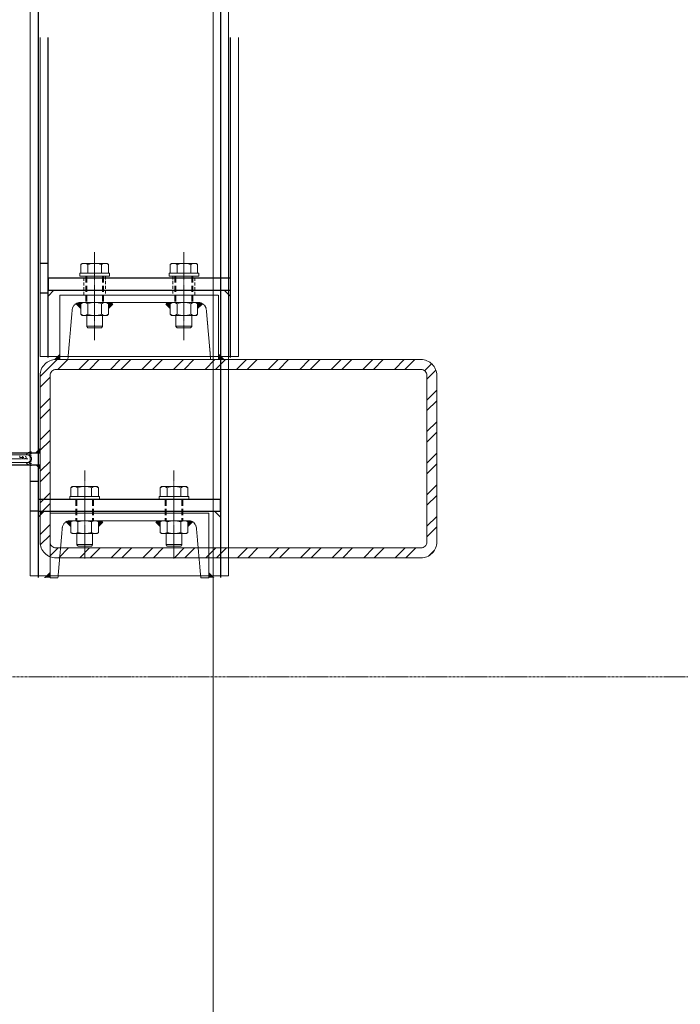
# Model space of a CAD drawing. Header units: inches. Extents: x -647532 to 3008597, y -136987 to 2557681.
# Tile 136 of 153: x 50225 to 50891, y 48232 to 49225. Entities that reach past the tile are written whole.
import ezdxf
from ezdxf import colors
from ezdxf.entities.mleader import LeaderData, LeaderLine
from ezdxf.enums import TextEntityAlignment as Align
from ezdxf.math import Vec2, Vec3

# ---------------------------------------------------------------- set-up
doc = ezdxf.new("R2010")
doc.units = ezdxf.units.IN
doc.header["$MEASUREMENT"] = 0
for name, pattern in [('BIAL-IT1I-KGD-001-IN-DWG-141 LEVEL 2 - OVERALL FIRE EXIT PLAN$0$CENTER', [2, 1.25, -0.25, 0.25, -0.25]), ('BIAL-IT1I-KGD-001-IN-DWG-141 LEVEL 2 - OVERALL FIRE EXIT PLAN$0$DASHED', [0.75, 0.5, -0.25]), ('BIAL-IT1I-KGD-001-IN-DWG-141 LEVEL 2 - OVERALL FIRE EXIT PLAN$0$HIDDEN', [9.525, 6.35, -3.175]), ('BIAL-IT1I-KGD-001-IN-DWG-141 LEVEL 2 - OVERALL FIRE EXIT PLAN$0$HIDDEN2', [4.7625, 3.175, -1.5875]), ('CENTER', [2, 1.25, -0.25, 0.25, -0.25]), ('DASHED2', [0.375, 0.25, -0.125])]:
    doc.linetypes.add(name, pattern=pattern)
for name, color, linetype, lineweight in [('ANNO-GRID', 8, 'DASHED2', 5), ('FURN', 8, 'Continuous', 5), ('FURN-HATCH', 8, 'Continuous', 5), ('YD-EXTERNAL 1', 8, 'Continuous', 5)]:
    doc.layers.add(name, color=color, linetype=linetype, lineweight=lineweight)
doc.layers.add('ARCH', color=8, linetype='Continuous')
doc.styles.add('ARIAL', font='arial.ttf')
doc.styles.add('BIAL-IT1I-KGD-001-IN-DWG-141 LEVEL 2 - OVERALL FIRE EXIT PLAN$0$RomanS', font='Romans.shx', dxfattribs={"width": 0.8})
doc.styles.get("Standard").update_dxf_attribs({"font": 'arial.ttf'})

# ---------------------------------------------------------------- blocks, each defined once
blk = doc.blocks.new('BIAL-IT1I-KGD-001-IN-DWG-141 LEVEL 2 - OVERALL FIRE EXIT PLAN$0$A$C4C907AF7')
h = blk.add_hatch()
h.set_pattern_fill('ANSI32', color=256, scale=60, style=0)
h.set_pattern_definition([(45, (635.525, -391.673), (-15.9099, 15.9099), []), (45, (646.132, -391.673), (-15.9099, 15.9099), [])])
edge = h.paths.add_edge_path(flags=16)
edge.add_line((10, 645.56), (10, 277.56))
edge.add_arc((16, 277.56), 6, 180, 270)
edge.add_line((16, 271.56), (184, 271.56))
edge.add_arc((184, 277.56), 6, 270, 360)
edge.add_line((190, 277.56), (190, 645.56))
edge.add_arc((184, 645.56), 6, 0, 90)
edge.add_line((184, 651.56), (16, 651.56))
edge.add_arc((16, 645.56), 6, 90, 180)
edge = h.paths.add_edge_path()
edge.add_line((0, 645.56), (0, 277.56))
edge.add_arc((16, 277.56), 16, 180, 270)
edge.add_line((16, 261.56), (184, 261.56))
edge.add_arc((184, 277.56), 16, 270, 360)
edge.add_line((200, 277.56), (200, 645.56))
edge.add_arc((184, 645.56), 16, 0, 90)
edge.add_line((184, 661.56), (16, 661.56))
edge.add_arc((16, 645.56), 16, 90, 180)
at = {"linetype": 'BIAL-IT1I-KGD-001-IN-DWG-141 LEVEL 2 - OVERALL FIRE EXIT PLAN$0$DASHED', "lineweight": -3}
for p, q in [((202, 453.56), (524.65, 453.56)), ((202, 269.56), (524.65, 269.56)), ((267, 269.56), (267, 261.56)), ((297, 269.56), (297, 261.56))]:
    blk.add_line(p, q, dxfattribs=at)
for p, q in [((269.54, 447.56), (263.54, 453.56)), ((244.5, 419.17), (245.75, 420.42)), ((244.5, 393.96), (244.5, 419.17)), ((245.75, 420.42), (256.25, 420.42)), ((257.5, 419.17), (256.25, 420.42)), ((257.5, 393.96), (257.5, 419.17)), ((295.75, 420.42), (287, 420.42)), ((297, 419.17), (295.75, 420.42)), ((297, 393.96), (297, 419.17)), ((232, 413.31), (233.25, 414.56)), ((232, 399.81), (232, 413.31)), ((244.5, 414.56), (233.25, 414.56)), ((233.5, 398.56), (233.5, 414.56)), ((245.75, 413.49), (256.25, 413.49)), ((295.75, 413.49), (287, 413.49)), ((233.25, 398.56), (232, 399.81)), ((244.5, 398.56), (233.25, 398.56)), ((245.75, 399.63), (256.25, 399.63)), ((295.75, 399.63), (287, 399.63)), ((244.5, 393.96), (245.75, 392.71)), ((245.75, 392.71), (256.25, 392.71)), ((257.5, 393.96), (256.25, 392.71)), ((295.75, 392.71), (287, 392.71)), ((297, 393.96), (295.75, 392.71)), ((244.5, 329.17), (245.75, 330.42)), ((244.5, 329.17), (244.5, 303.96)), ((245.75, 330.42), (256.25, 330.42)), ((257.5, 329.17), (256.25, 330.42)), ((257.5, 329.17), (257.5, 303.96)), ((295.75, 330.42), (287, 330.42)), ((297, 329.17), (295.75, 330.42)), ((297, 329.17), (297, 303.96)), ((233.25, 324.56), (232, 323.31)), ((232, 323.31), (232, 309.81)), ((244.5, 324.56), (233.25, 324.56)), ((233.5, 324.56), (233.5, 308.56)), ((245.75, 323.49), (256.25, 323.49)), ((295.75, 323.49), (287, 323.49)), ((232, 309.81), (233.25, 308.56)), ((244.5, 308.56), (233.25, 308.56)), ((245.75, 309.63), (256.25, 309.63)), ((295.75, 309.63), (287, 309.63)), ((244.5, 303.96), (245.75, 302.71)), ((245.75, 302.71), (256.25, 302.71)), ((257.5, 303.96), (256.25, 302.71)), ((295.75, 302.71), (287, 302.71)), ((297, 303.96), (295.75, 302.71)), ((269.94, 275.56), (263.94, 269.56))]:
    blk.add_line(p, q)
at = {"linetype": 'BIAL-IT1I-KGD-001-IN-DWG-141 LEVEL 2 - OVERALL FIRE EXIT PLAN$0$HIDDEN'}
for p, q in [((251.5, 420.42), (256.38, 425.3)), ((252.91, 420.42), (256.86, 424.36)), ((254.33, 420.42), (257.22, 423.31)), ((255.74, 420.42), (257.5, 422.18)), ((256.7, 419.96), (257.5, 420.76)), ((284, 415.56), (257.5, 415.56)), ((284, 414.56), (257.5, 414.56)), ((284, 398.56), (257.5, 398.56)), ((284, 397.56), (257.5, 397.56)), ((251.5, 392.71), (257.5, 386.71)), ((252.91, 392.71), (257.5, 388.12)), ((254.33, 392.71), (257.5, 389.53)), ((255.74, 392.71), (257.5, 390.95)), ((256.7, 393.16), (257.5, 392.36)), ((251.5, 330.42), (257.5, 336.42)), ((252.91, 330.42), (257.5, 335)), ((254.33, 330.42), (257.5, 333.59)), ((255.74, 330.42), (257.5, 332.18)), ((256.7, 329.96), (257.5, 330.76)), ((284, 325.56), (257.5, 325.56)), ((284, 324.56), (257.5, 324.56)), ((284, 308.56), (257.5, 308.56)), ((251.5, 302.71), (256.38, 297.83)), ((252.91, 302.71), (256.86, 298.76)), ((254.33, 302.71), (257.22, 299.81)), ((255.74, 302.71), (257.5, 300.95)), ((256.7, 303.16), (257.5, 302.36)), ((284, 307.56), (257.5, 307.56))]:
    blk.add_line(p, q, dxfattribs=at)
at = {"linetype": 'BIAL-IT1I-KGD-001-IN-DWG-141 LEVEL 2 - OVERALL FIRE EXIT PLAN$0$CENTER', "ltscale": 0.5}
for p, q in [((308.17, 406.56), (219.56, 406.56)), ((308.17, 316.56), (219.56, 316.56)), ((100, 0), (100, 249.34))]:
    blk.add_line(p, q, dxfattribs=at)
at = {"lineweight": -3, "ltscale": 1000}
for p, q in [((94, 146.56), (94, 261.56)), ((106, 146.56), (106, 261.56))]:
    blk.add_line(p, q, dxfattribs=at)
for points in [[(0, 645.56), (0, 277.56, 0.414214), (16, 261.56), (184, 261.56, 0.414214), (200, 277.56), (200, 645.56, 0.414214), (184, 661.56), (16, 661.56, 0.414214)], [(10, 645.56), (10, 277.56, 0.414214), (16, 271.56), (184, 271.56, 0.414214), (190, 277.56), (190, 645.56, 0.414214), (184, 651.56), (16, 651.56, 0.414214)]]:
    blk.add_lwpolyline(points, format="xyb", close=True)
blk.add_lwpolyline([(524.65, 261.56), (203, 261.56), (203, 461.56), (524.65, 461.56)])
at = {"linetype": 'BIAL-IT1I-KGD-001-IN-DWG-141 LEVEL 2 - OVERALL FIRE EXIT PLAN$0$DASHED', "lineweight": -3}
blk.add_lwpolyline([(270, 453.56), (282, 453.56), (282, 269.56), (270, 269.56)], close=True, dxfattribs=at)
at = {"linetype": 'BIAL-IT1I-KGD-001-IN-DWG-141 LEVEL 2 - OVERALL FIRE EXIT PLAN$0$DASHED'}
blk.add_lwpolyline([(250.2, 293.94), (200, 289.55), (200, 281.56), (265, 281.56), (265, 441.56), (200, 441.56), (200, 433.58), (250.2, 429.19, -0.388879), (257.5, 421.22), (257.5, 301.91, -0.388879)], format="xyb", close=True, dxfattribs=at)
at = {"linetype": 'BIAL-IT1I-KGD-001-IN-DWG-141 LEVEL 2 - OVERALL FIRE EXIT PLAN$0$HIDDEN2'}
for points in [[(265, 417.56), (284, 417.56), (284, 395.56), (265, 395.56)], [(265, 305.56), (284, 305.56), (284, 327.56), (265, 327.56)]]:
    blk.add_lwpolyline(points, close=True, dxfattribs=at)
for points in [[(287, 421.56), (284, 421.56), (284, 391.56), (287, 391.56)], [(287, 301.56), (284, 301.56), (284, 331.56), (287, 331.56)]]:
    blk.add_lwpolyline(points, close=True)
for centre, radius, start, end in [((249.93, 416.95), 5.42, 140.31666, 219.68334), ((252.08, 416.95), 5.42, 320.31666, 39.68334), ((291.58, 416.95), 5.42, 320.31666, 39.68334), ((264.33, 406.56), 19.82, 159.54522, 200.45478), ((237.68, 406.56), 19.82, 339.54522, 20.45478), ((277.18, 406.56), 19.82, 339.54522, 20.45478), ((249.93, 396.17), 5.42, 140.31666, 219.68334), ((252.08, 396.17), 5.42, 320.31666, 39.68334), ((291.58, 396.17), 5.42, 320.31666, 39.68334), ((249.93, 326.95), 5.42, 140.31666, 219.68334), ((252.08, 326.95), 5.42, 320.31666, 39.68334), ((291.58, 326.95), 5.42, 320.31666, 39.68334), ((264.33, 316.56), 19.82, 159.54522, 200.45478), ((237.68, 316.56), 19.82, 339.54522, 20.45478), ((277.18, 316.56), 19.82, 339.54522, 20.45478), ((249.93, 306.17), 5.42, 140.31666, 219.68334), ((252.08, 306.17), 5.42, 320.31666, 39.68334), ((291.58, 306.17), 5.42, 320.31666, 39.68334)]:
    blk.add_arc(centre, radius, start, end)
for points in [[(200, 441.56), (206, 441.56), (200, 447.56)], [(200, 281.56), (199.87, 275.56), (206, 281.56)], [(94, 261.56), (89, 261.56), (94, 256.56)], [(106, 261.56), (111, 261.56), (106, 256.56)]]:
    blk.add_solid(points)
at = {"char_height": 4, "attachment_point": 1, "style": 'BIAL-IT1I-KGD-001-IN-DWG-141 LEVEL 2 - OVERALL FIRE EXIT PLAN$0$RomanS'}
for s, insert in [('C', (99.5, 247.54)), ('L', (100.47, 245.13))]:
    blk.add_mtext(s, dxfattribs=dict(at, insert=insert))
blk = doc.blocks.new('BIAL-IT1I-KGD-001-IN-DWG-141 LEVEL 2 - OVERALL FIRE EXIT PLAN$0$TYPE 2')
for p, q in [((3998, 261.56), (3998, 461.56)), ((3933, 447.56), (3939, 453.56)), ((3908, 419.17), (3909.25, 420.42)), ((3908, 393.96), (3908, 419.17)), ((3909.25, 420.42), (3918, 420.42)), ((3942.5, 419.17), (3943.75, 420.42)), ((3942.5, 393.96), (3942.5, 419.17)), ((3954.25, 420.42), (3943.75, 420.42)), ((3955.5, 419.17), (3954.25, 420.42)), ((3955.5, 393.96), (3955.5, 419.17)), ((3909.25, 413.49), (3918, 413.49)), ((3954.25, 413.49), (3943.75, 413.49)), ((3955.5, 414.56), (3966.75, 414.56)), ((3966.5, 398.56), (3966.5, 414.56)), ((3968, 413.31), (3966.75, 414.56)), ((3968, 399.81), (3968, 413.31)), ((3909.25, 399.63), (3918, 399.63)), ((3954.25, 399.63), (3943.75, 399.63)), ((3955.5, 398.56), (3966.75, 398.56)), ((3966.75, 398.56), (3968, 399.81)), ((3908, 393.96), (3909.25, 392.71)), ((3909.25, 392.71), (3918, 392.71)), ((3942.5, 393.96), (3943.75, 392.71)), ((3954.25, 392.71), (3943.75, 392.71)), ((3955.5, 393.96), (3954.25, 392.71)), ((3908, 329.17), (3909.25, 330.42)), ((3908, 329.17), (3908, 303.96)), ((3909.25, 330.42), (3918, 330.42)), ((3942.5, 329.17), (3943.75, 330.42)), ((3942.5, 329.17), (3942.5, 303.96)), ((3954.25, 330.42), (3943.75, 330.42)), ((3955.5, 329.17), (3954.25, 330.42)), ((3955.5, 329.17), (3955.5, 303.96)), ((3909.25, 323.49), (3918, 323.49)), ((3954.25, 323.49), (3943.75, 323.49)), ((3955.5, 324.56), (3966.75, 324.56)), ((3966.5, 324.56), (3966.5, 308.56)), ((3966.75, 324.56), (3968, 323.31)), ((3968, 323.31), (3968, 309.81)), ((3909.25, 309.63), (3918, 309.63)), ((3954.25, 309.63), (3943.75, 309.63)), ((3955.5, 308.56), (3966.75, 308.56)), ((3968, 309.81), (3966.75, 308.56)), ((3908, 303.96), (3909.25, 302.71)), ((3909.25, 302.71), (3918, 302.71)), ((3942.5, 303.96), (3943.75, 302.71)), ((3954.25, 302.71), (3943.75, 302.71)), ((3955.5, 303.96), (3954.25, 302.71)), ((3933, 275.56), (3939, 269.56))]:
    blk.add_line(p, q)
at = {"linetype": 'BIAL-IT1I-KGD-001-IN-DWG-141 LEVEL 2 - OVERALL FIRE EXIT PLAN$0$DASHED', "lineweight": -3}
for p, q in [((202, 453.56), (4000, 453.56)), ((202, 269.56), (4000, 269.56)), ((3903, 269.56), (3903, 261.56)), ((3933, 269.56), (3933, 261.56))]:
    blk.add_line(p, q, dxfattribs=at)
at = {"linetype": 'BIAL-IT1I-KGD-001-IN-DWG-141 LEVEL 2 - OVERALL FIRE EXIT PLAN$0$HIDDEN'}
for p, q in [((3944.26, 420.42), (3942.5, 422.18)), ((3943.3, 419.96), (3942.5, 420.76)), ((3945.67, 420.42), (3942.78, 423.31)), ((3947.09, 420.42), (3943.14, 424.36)), ((3948.5, 420.42), (3943.62, 425.3)), ((3921, 415.56), (3942.5, 415.56)), ((3921, 414.56), (3942.5, 414.56)), ((3921, 398.56), (3942.5, 398.56)), ((3921, 397.56), (3942.5, 397.56)), ((3943.3, 393.16), (3942.5, 392.36)), ((3948.5, 392.71), (3942.5, 386.71)), ((3947.09, 392.71), (3942.5, 388.12)), ((3945.67, 392.71), (3942.5, 389.53)), ((3944.26, 392.71), (3942.5, 390.95)), ((3948.5, 330.42), (3942.5, 336.42)), ((3947.09, 330.42), (3942.5, 335)), ((3945.67, 330.42), (3942.5, 333.59)), ((3944.26, 330.42), (3942.5, 332.18)), ((3943.3, 329.96), (3942.5, 330.76)), ((3921, 325.56), (3942.5, 325.56)), ((3921, 324.56), (3942.5, 324.56)), ((3921, 308.56), (3942.5, 308.56)), ((3921, 307.56), (3942.5, 307.56)), ((3943.3, 303.16), (3942.5, 302.36)), ((3944.26, 302.71), (3942.5, 300.95)), ((3945.67, 302.71), (3942.78, 299.81)), ((3947.09, 302.71), (3943.14, 298.76)), ((3948.5, 302.71), (3943.62, 297.83))]:
    blk.add_line(p, q, dxfattribs=at)
at = {"linetype": 'BIAL-IT1I-KGD-001-IN-DWG-141 LEVEL 2 - OVERALL FIRE EXIT PLAN$0$CENTER', "ltscale": 0.5}
for p, q in [((3891.83, 406.56), (3980.44, 406.56)), ((3891.83, 316.56), (3980.44, 316.56))]:
    blk.add_line(p, q, dxfattribs=at)
blk.add_lwpolyline([(3998, 261.56), (203, 261.56), (203, 461.56), (3998, 461.56)])
at = {"linetype": 'BIAL-IT1I-KGD-001-IN-DWG-141 LEVEL 2 - OVERALL FIRE EXIT PLAN$0$DASHED', "lineweight": -3}
blk.add_lwpolyline([(3933, 453.56), (3921, 453.56), (3921, 269.56), (3933, 269.56)], close=True, dxfattribs=at)
at = {"linetype": 'BIAL-IT1I-KGD-001-IN-DWG-141 LEVEL 2 - OVERALL FIRE EXIT PLAN$0$DASHED'}
blk.add_lwpolyline([(3949.8, 293.94), (4000, 289.55), (4000, 281.56), (3935, 281.56), (3935, 441.56), (4000, 441.56), (4000, 433.58), (3949.8, 429.19, 0.388879), (3942.5, 421.22), (3942.5, 301.91, 0.388879)], format="xyb", close=True, dxfattribs=at)
for points in [[(3918, 421.56), (3921, 421.56), (3921, 391.56), (3918, 391.56)], [(3918, 301.56), (3921, 301.56), (3921, 331.56), (3918, 331.56)]]:
    blk.add_lwpolyline(points, close=True)
for centre, radius, start, end in [((3913.43, 416.95), 5.42, 140.31666, 219.68334), ((3947.93, 416.95), 5.42, 140.31666, 219.68334), ((3950.08, 416.95), 5.42, 320.31666, 39.68334), ((3927.83, 406.56), 19.82, 159.54522, 200.45478), ((3962.33, 406.56), 19.82, 159.54522, 200.45478), ((3935.68, 406.56), 19.82, 339.54522, 20.45478), ((3913.43, 396.17), 5.42, 140.31666, 219.68334), ((3947.93, 396.17), 5.42, 140.31666, 219.68334), ((3950.08, 396.17), 5.42, 320.31666, 39.68334), ((3913.43, 326.95), 5.42, 140.31666, 219.68334), ((3947.93, 326.95), 5.42, 140.31666, 219.68334), ((3950.08, 326.95), 5.42, 320.31666, 39.68334), ((3927.83, 316.56), 19.82, 159.54522, 200.45478), ((3962.33, 316.56), 19.82, 159.54522, 200.45478), ((3935.68, 316.56), 19.82, 339.54522, 20.45478), ((3913.43, 306.17), 5.42, 140.31666, 219.68334), ((3947.93, 306.17), 5.42, 140.31666, 219.68334), ((3950.08, 306.17), 5.42, 320.31666, 39.68334)]:
    blk.add_arc(centre, radius, start, end)
for points in [[(4000, 441.56), (3994, 441.56), (4000, 447.56)], [(4000, 281.56), (4000.13, 275.56), (3994, 281.56)]]:
    blk.add_solid(points)
blk = doc.blocks.new('_TagSlot')
at = {"color": 0, "linetype": 'ByBlock', "lineweight": -2, "transparency": 16777216}
for p, q in [((-4, 4), (4, 4)), ((-4, -4), (4, -4))]:
    blk.add_line(p, q, dxfattribs=at)
for centre, start, end in [((-4, 0), 90, 270), ((4, 0), 270, 90)]:
    blk.add_arc(centre, 4, start, end, dxfattribs=at)
at = {"layer": 'FURN', "color": 0, "transparency": 16777216, "style": 'ARIAL'}
blk.add_attdef('M-01', text='', height=2.5, dxfattribs=at).set_placement((0, -1.5), align=Align.CENTER)
blk = doc.blocks.new('_DotSmall')
at = {"color": 0, "linetype": 'ByBlock', "const_width": 0.5}
blk.add_lwpolyline([(-0.0625, 0, 1), (0.0625, 0, 1)], format="xyb", close=True, dxfattribs=at)
blk = doc.blocks.new('ARCH')
at = {"layer": 'ANNO-GRID', "linetype": 'CENTER', "ltscale": 2}
blk.add_lwpolyline([(44334.09, 48562.363), (158043.141, 48562.363)], dxfattribs=at)
at = {"layer": 'YD-EXTERNAL 1'}
blk.add_line((50420.177, 48212.125), (50420.177, 90643.513), dxfattribs=at)
at = {"layer": 'YD-EXTERNAL 1', "ltscale": 0.1}
blk.add_lwpolyline([(50176.846, 48778.397), (50176.846, 48786.397), (50233.846, 48786.397), (50236.846, 48783.397), (50236.846, 48781.397), (50233.846, 48778.397)], close=True, dxfattribs=at)
for centre, radius, start, end in [((50236.846, 48783.397), 6, 90, 150), ((50236.846, 48783.397), 4, 90, 135), ((50236.846, 48781.397), 6, 210, 270), ((50236.846, 48781.397), 4, 225, 270), ((50236.846, 48783.397), 2, 90, 135), ((50236.846, 48781.397), 2, 225, 270)]:
    blk.add_arc(centre, radius, start, end, dxfattribs=at)
at = {"layer": 'YD-EXTERNAL 1', "rotation": 269.9999999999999}
blk.add_blockref('BIAL-IT1I-KGD-001-IN-DWG-141 LEVEL 2 - OVERALL FIRE EXIT PLAN$0$TYPE 2', (49974.044, 52662.363), dxfattribs=at)
at = {"layer": 'YD-EXTERNAL 1', "xscale": -1, "rotation": 269.9999999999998}
blk.add_blockref('BIAL-IT1I-KGD-001-IN-DWG-141 LEVEL 2 - OVERALL FIRE EXIT PLAN$0$A$C4C907AF7', (49984.044, 48682.363), dxfattribs=at)
at = {"layer": 'FURN-HATCH', "linetype": 'Continuous'}
ml = blk.add_multileader_block('Standard', dxfattribs=at)
ml.set_content('_TagSlot', color=256, scale=-11.71875)
ml.set_attribute('M-01', 'VNR1', width=0)
ml.set_leader_properties(color=256, linetype='ByLayer', lineweight=-1)
ml.set_arrow_properties(name='DOTSMALL')
ml.build(insert=Vec2(0, 0))
ml.multileader.update_dxf_attribs({"dogleg_length": 115.809, "arrow_head_size": 28.235})
ctx = ml.context
ctx.base_point, ctx.char_height, ctx.arrow_head_size, ctx.landing_gap_size, ctx.plane_origin = Vec3(101476.346, 52296.962), 200, 28.235, 4, Vec3(100757.024, 52076.672)
notes = []
notes.append((ctx, [(0, (0, 0, 0), (0, 0), (1, 0), 1, [])]))
ctx.block.insert, ctx.block.rotation, ctx.block.scale = Vec3(101570.096, 52296.962), 3.1415927, Vec3(-11.71875, 11.71875, 11.71875)
ml = blk.add_multileader_block('Standard', dxfattribs=at)
ml.set_content('_TagSlot', color=256, scale=-11.71875)
ml.set_attribute('M-01', 'VNR1', width=0)
ml.set_leader_properties(color=256, linetype='ByLayer', lineweight=-1)
ml.set_arrow_properties(name='DOTSMALL')
ml.build(insert=Vec2(0, 0))
ml.multileader.update_dxf_attribs({"dogleg_length": 115.809, "arrow_head_size": 28.235})
ctx = ml.context
ctx.base_point, ctx.char_height, ctx.arrow_head_size, ctx.landing_gap_size, ctx.plane_origin = Vec3(97954.669, 52254.917), 200, 28.235, 4, Vec3(97235.347, 52034.627)
notes.append((ctx, [(0, (0, 0, 0), (0, 0), (1, 0), 1, [])]))
ctx.block.insert, ctx.block.rotation, ctx.block.scale = Vec3(98048.419, 52254.917), 3.1415927, Vec3(-11.71875, 11.71875, 11.71875)
ml = blk.add_multileader_block('Standard', dxfattribs=at)
ml.set_content('_TagSlot', color=256, scale=-11.71875)
ml.set_attribute('M-01', 'VNR1', width=0)
ml.set_leader_properties(color=256, linetype='ByLayer', lineweight=-1)
ml.set_arrow_properties(name='DOTSMALL')
ml.build(insert=Vec2(0, 0))
ml.multileader.update_dxf_attribs({"dogleg_length": 115.809, "arrow_head_size": 28.235})
ctx = ml.context
ctx.base_point, ctx.char_height, ctx.arrow_head_size, ctx.landing_gap_size, ctx.plane_origin = Vec3(99751.234, 51693.272), 200, 28.235, 4, Vec3(99031.911, 51472.982)
notes.append((ctx, [(0, (0, 0, 0), (0, 0), (1, 0), 1, [])]))
ctx.block.insert, ctx.block.rotation, ctx.block.scale = Vec3(99844.984, 51693.272), 3.1415927, Vec3(-11.71875, 11.71875, 11.71875)
for ctx, leaders in notes:
    for number, flags, end, landing, length, lines in leaders:
        leader = LeaderData()
        leader.index, (leader.has_last_leader_line, leader.has_dogleg_vector, leader.attachment_direction) = number, flags
        leader.last_leader_point, leader.dogleg_vector, leader.dogleg_length = Vec3(end), Vec3(landing), length
        for number, points, colour, breaks in lines:
            line = LeaderLine()
            line.index, line.vertices, line.color, line.breaks = number, Vec3.list(points), colors.encode_raw_color(colour), breaks
            leader.lines.append(line)
        ctx.leaders.append(leader)

msp = doc.modelspace()

# ---------------------------------------------------------------- block references
at = {"layer": 'ARCH'}
msp.add_blockref('ARCH', (0, 0), dxfattribs=at)

doc.saveas('drawing.dxf')
